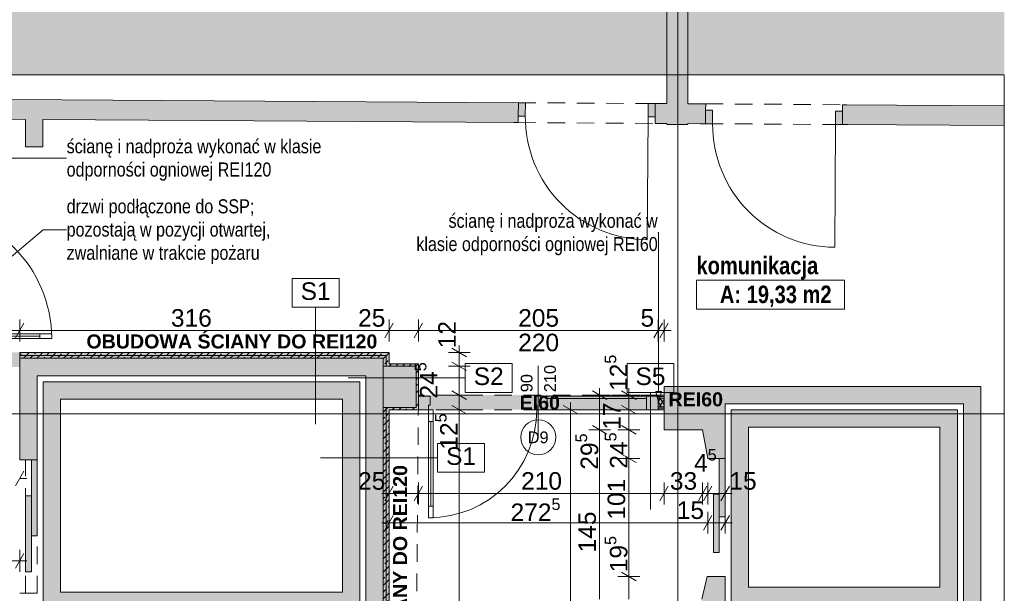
# Paper-space layout 'A-29 RZUT - PIĘTRO -1' of a CAD drawing. Header units: millimetres. Extents: x 0 to 950, y 0 to 750.
# Tile 14 of 24: x 367 to 535, y 203 to 301. Entities that reach past the tile are written whole.
import ezdxf
from ezdxf.xclip import XClip

# ---------------------------------------------------------------- set-up
doc = ezdxf.new("R2010")
doc.units = ezdxf.units.MM
doc.header["$MEASUREMENT"] = 0
doc.header["$XCLIPFRAME"] = 0
for name, pattern in [('DASHDOTX2', [1000, 500, -250, 0, -250]), ('Przer. długie kreski', [2.5, 1.5, -1]), ('PRZERYWANA_DU_A', [550, 350, -200])]:
    doc.linetypes.add(name, pattern=pattern)
for name, color, linetype, lineweight in [('0_Nr_pióra__1', 7, 'Continuous', 20), ('A_ppoż_Nr_pióra__1', 7, 'Continuous', 20), ('A_ppoż_Nr_pióra__2', 8, 'Continuous', 13), ('A_winda_Nr_pióra__1', 7, 'Continuous', 20), ('A_wymiary_Nr_pióra__1', 7, 'Continuous', 20), ('A_wymiary_Nr_pióra__2', 8, 'Continuous', 13), ('A_ściany proj_Nr_pióra__1', 7, 'Continuous', 20), ('A_ściany proj_Nr_pióra__2', 8, 'Continuous', 13), ('A_ściany_Nr_pióra__1', 7, 'Continuous', 20), ('Drzwi Archicad_Nr_pióra__1', 7, 'Continuous', 20), ('Drzwi Archicad_Nr_pióra__3', 252, 'Continuous', 13), ('Znaczniki drzwi Archicada_Nr_pióra__3', 252, 'Continuous', 13)]:
    doc.layers.add(name, color=color, linetype=linetype, lineweight=lineweight)
for name, color, linetype, lineweight, true_color in [('A_opis ścian_Nr_pióra__19', 7, 'Continuous', 5, 0x191919), ('A_opis_Nr_pióra__10', 7, 'Continuous', 13, 0x4b4b4b), ('A_opis_Nr_pióra__255', 7, 'Continuous', 15, 0x242424), ('A_opis_Nr_pióra__8', 7, 'Continuous', 13, 0x4c4c4c), ('A_osie_Nr_pióra__16', 7, 'Continuous', 5, 0x0f0f0f), ('A_ppoż proj_Nr_pióra__10', 7, 'Continuous', 13, 0x4b4b4b), ('A_ppoż proj_Nr_pióra__8', 7, 'Continuous', 13, 0x4c4c4c), ('A_ściany proj_Nr_pióra__10', 7, 'Continuous', 13, 0x4b4b4b), ('A_ściany proj_Nr_pióra__21', 7, 'Continuous', 5, 0xb0b0b0), ('A_ściany_Nr_pióra__10', 7, 'Continuous', 13, 0x4b4b4b)]:
    doc.layers.add(name, color=color, linetype=linetype, lineweight=lineweight, true_color=true_color)
for name, color, linetype in [('A_ppoż', 7, 'Continuous'), ('A_ppoż proj', 7, 'Continuous'), ('A_winda', 7, 'Continuous'), ('A_ściany', 7, 'Continuous'), ('A_ściany proj', 7, 'Continuous'), ('Drzwi Archicad', 7, 'Continuous')]:
    doc.layers.add(name, color=color, linetype=linetype)
doc.styles.add('STYL_AUTOMATYCZNY_1', font='arial.ttf')
doc.styles.add('STYL_AUTOMATYCZNY_2', font='ARIALN.TTF')
doc.styles.add('STYL_AUTOMATYCZNY_3', font='arial.ttf')
doc.styles.add('STYL_AUTOMATYCZNY_4', font='arial.ttf')
doc.styles.add('STYL_AUTOMATYCZNY_5', font='arial.ttf')
doc.styles.add('STYL_AUTOMATYCZNY_6', font='ARIALN.TTF')
pattern_1 = [(0, (-3203.2107, -656.7228), (0, 2), [0, -2])]
pattern_2 = [(45, (-3203.2107, -656.7228), (-1.1404925, 1.1404925), []), (45, (-3202.0702, -656.7228), (-1.1404925, 1.1404925), [0.80646, -0.40322])]

# ---------------------------------------------------------------- blocks, each defined once
blk = doc.blocks.new('Rysunek_1_1', base_point=(-3203.21, -656.72))
at = {"layer": 'A_ppoż', "linetype": 'Continuous', "lineweight": 0, "true_color": 0x484848}
blk.add_hatch(color=251, dxfattribs=at).paths.add_polyline_path([(365.17, 519.05), (365.17, 291.43), (535.17, 291.43), (535.17, 519.05)])
at = {"layer": 'A_ppoż proj', "linetype": 'Continuous', "lineweight": 0, "true_color": 0x121212}
h = blk.add_hatch(color=250, dxfattribs=at)
h.paths.add_polyline_path([(304.33, 243.93), (304.33, 236.83), (303.63, 236.83), (303.63, 232.43), (304.33, 232.43), (304.33, 162.43), (303.63, 162.43), (303.63, 158.03), (304.33, 158.03), (304.33, 150.93), (422.08, 150.93), (422.08, 111.26), (424.58, 111.26), (424.58, 150.93), (429.99, 150.93), (429.99, 156.13), (434.39, 156.13), (434.39, 163.53), (429.99, 163.53), (429.99, 234.13), (434.99, 234.13), (434.99, 241.97), (429.99, 241.97), (429.99, 243.93), (350.5, 243.93), (350.5, 283.89), (345, 283.91), (345, 282.91), (348, 282.89), (348, 243.93)])
h.paths.add_polyline_path([(366.83, 153.43), (306.83, 153.43), (306.83, 241.43), (366.83, 241.43), (366.83, 242.93), (428.99, 242.93), (428.99, 241.57), (434.59, 241.57), (434.59, 234.53), (428.99, 234.53), (428.99, 163.13), (433.99, 163.13), (433.99, 156.53), (428.99, 156.53), (428.99, 151.93), (366.83, 151.93)], flags=0)
blk.add_hatch(color=250, dxfattribs=at).paths.add_polyline_path([(434.99, 236.63), (434.99, 234.13), (476.99, 234.13), (476.99, 236.63)])
at = {"layer": 'A_winda', "linetype": 'Continuous', "lineweight": 0, "true_color": 0xfdfdfd}
h = blk.add_hatch(color=7, dxfattribs=at)
h.paths.add_polyline_path([(370.83, 238.93), (370.83, 199.93), (425.01, 199.93), (425.01, 238.93)])
h.paths.add_polyline_path([(422.01, 235.93), (422.01, 202.93), (373.83, 202.93), (373.83, 235.93)], flags=0)
h = blk.add_hatch(color=7, dxfattribs=at)
h.paths.add_polyline_path([(488.45, 234.13), (488.45, 200.78), (527.17, 200.78), (527.17, 234.13)])
h.paths.add_polyline_path([(524.17, 231.13), (524.17, 203.78), (491.45, 203.78), (491.45, 231.13)], flags=0)
for points in [[(486.45, 215.82), (487.45, 215.82), (487.45, 225.82), (486.45, 225.82)], [(368.83, 212.55), (369.83, 212.55), (369.83, 225.55), (368.83, 225.55)], [(367.83, 206.43), (368.83, 206.43), (368.83, 219.43), (367.83, 219.43)], [(485.45, 209.71), (486.45, 209.71), (486.45, 219.71), (485.45, 219.71)]]:
    blk.add_hatch(color=7, dxfattribs=at).paths.add_polyline_path(points)
at = {"layer": 'A_ściany', "linetype": 'Continuous', "lineweight": 0, "true_color": 0x000000}
for points in [[(481.08, 282.93), (481.08, 302.41), (477.48, 302.41), (477.48, 282.93)], [(345, 283.91), (452.07, 283.24), (452.09, 286.64), (348, 287.29)], [(475.49, 286.5), (475.46, 283.1), (477.48, 283.09), (477.48, 286.49)], [(481.08, 283.06), (484.1, 283.05), (484.12, 286.45), (481.08, 286.46)], [(507.52, 286.3), (507.5, 282.9), (535.17, 282.73), (535.17, 286.13)], [(370.8, 279.09), (370.8, 283.75), (367.8, 283.76), (367.8, 279.09)], [(369.83, 239.93), (366.83, 242.93), (366.83, 225.55), (369.83, 225.55)], [(369.83, 239.93), (425.99, 239.93), (428.99, 242.93), (366.83, 242.93)], [(428.99, 151.93), (428.99, 242.93), (425.99, 239.93), (425.99, 154.93)], [(434.59, 234.53), (434.59, 241.57), (428.99, 241.57), (428.99, 234.53)], [(476.99, 230.7), (483.59, 230.7), (484.47, 225.82), (487.45, 225.82), (487.45, 238.13), (476.99, 238.13)], [(531.17, 238.13), (487.45, 238.13), (487.45, 235.13), (531.17, 235.13)], [(531.17, 158.36), (531.17, 235.13), (528.17, 235.13), (528.17, 161.36)], [(483.48, 194.92), (484.29, 190.59), (487.45, 190.59), (487.45, 205.62), (484.37, 205.62), (483.48, 201.72)]]:
    blk.add_hatch(color=18, dxfattribs=at).paths.add_polyline_path(points)
at = {"layer": 'A_ściany proj', "linetype": 'Continuous', "lineweight": 0, "true_color": 0x4b4b4b}
h = blk.add_hatch(dxfattribs=at)
h.set_pattern_fill('FP_65_0001', color=251, style=0, pattern_type=2)
h.set_pattern_definition(pattern_2)
h.paths.add_polyline_path([(429.99, 243.93), (366.83, 243.93), (366.83, 243.43), (429.49, 243.43)])
h = blk.add_hatch(dxfattribs=at)
h.set_pattern_fill('FP_65_0001', color=251, style=0, pattern_type=2)
h.set_pattern_definition(pattern_2)
h.paths.add_polyline_path([(366.83, 242.93), (428.99, 242.93), (429.49, 243.43), (366.83, 243.43)])
h = blk.add_hatch(dxfattribs=at)
h.set_pattern_fill('FP_65_0001', color=251, style=0, pattern_type=2)
h.set_pattern_definition(pattern_2)
h.paths.add_polyline_path([(428.99, 242.93), (428.99, 241.57), (429.49, 241.57), (429.49, 243.43)])
h = blk.add_hatch(dxfattribs=at)
h.set_pattern_fill('FP_65_0001', color=251, style=0, pattern_type=2)
h.set_pattern_definition(pattern_2)
h.paths.add_polyline_path([(429.99, 241.57), (429.99, 243.93), (429.49, 243.43), (429.49, 241.57)])
h = blk.add_hatch(dxfattribs=at)
h.set_pattern_fill('FP_65_0001', color=251, style=0, pattern_type=2)
h.set_pattern_definition(pattern_2)
h.paths.add_polyline_path([(434.99, 241.97), (429.99, 241.97), (429.99, 241.57), (434.59, 241.57)])
h = blk.add_hatch(dxfattribs=at)
h.set_pattern_fill('FP_65_0001', color=251, style=0, pattern_type=2)
h.set_pattern_definition(pattern_2)
h.paths.add_polyline_path([(434.59, 241.57), (434.59, 234.53), (434.99, 234.13), (434.99, 241.97)])
at = {"layer": 'A_ściany proj', "linetype": 'Continuous', "lineweight": 13}
h = blk.add_hatch(dxfattribs=at)
h.set_pattern_fill('gypsum_0001', color=8, style=0, pattern_type=2)
h.set_pattern_definition(pattern_1)
h.paths.add_polyline_path([(475.99, 236.63), (475.99, 236.38), (476.99, 236.38), (476.99, 236.63)])
h = blk.add_hatch(dxfattribs=at)
h.set_pattern_fill('gypsum_0001', color=8, style=0, pattern_type=2)
h.set_pattern_definition(pattern_1)
h.paths.add_polyline_path([(476.99, 236.38), (475.99, 236.38), (475.99, 236.13), (476.99, 236.13)])
h = blk.add_hatch(dxfattribs=at)
h.set_pattern_fill('batt_insulation_0001', color=8, style=0, pattern_type=2)
h.set_pattern_definition([(60, (-3203.2107, -656.72283), (-0.51961524, 0.3), []), (120, (-3203.2107, -656.72283), (0.51961524, 0.3), [])])
h.paths.add_polyline_path([(476.99, 236.13), (475.99, 236.13), (475.99, 234.63), (476.99, 234.63)])
at = {"layer": 'A_ściany proj', "linetype": 'Continuous', "lineweight": 0, "true_color": 0x4b4b4b}
h = blk.add_hatch(dxfattribs=at)
h.set_pattern_fill('FP_65_0001', color=251, style=0, pattern_type=2)
h.set_pattern_definition(pattern_2)
h.paths.add_polyline_path([(428.99, 234.53), (429.49, 234.33), (429.49, 234.53)])
h = blk.add_hatch(dxfattribs=at)
h.set_pattern_fill('FP_65_0001', color=251, style=0, pattern_type=2)
h.set_pattern_definition(pattern_2)
h.paths.add_polyline_path([(428.99, 234.53), (428.99, 163.13), (429.49, 163.13), (429.49, 234.33)])
h = blk.add_hatch(dxfattribs=at)
h.set_pattern_fill('FP_65_0001', color=251, style=0, pattern_type=2)
h.set_pattern_definition(pattern_2)
h.paths.add_polyline_path([(429.49, 234.53), (429.49, 234.33), (429.99, 234.13), (429.99, 234.53)])
h = blk.add_hatch(dxfattribs=at)
h.set_pattern_fill('FP_65_0001', color=251, style=0, pattern_type=2)
h.set_pattern_definition(pattern_2)
h.paths.add_polyline_path([(429.99, 234.13), (429.49, 234.33), (429.49, 234.13)])
h = blk.add_hatch(dxfattribs=at)
h.set_pattern_fill('FP_65_0001', color=251, style=0, pattern_type=2)
h.set_pattern_definition(pattern_2)
h.paths.add_polyline_path([(429.49, 234.13), (429.49, 163.13), (429.99, 163.13), (429.99, 234.13)])
h = blk.add_hatch(dxfattribs=at)
h.set_pattern_fill('FP_65_0001', color=251, style=0, pattern_type=2)
h.set_pattern_definition(pattern_2)
h.paths.add_polyline_path([(429.99, 234.13), (434.99, 234.13), (434.59, 234.53), (429.99, 234.53)])
at = {"layer": 'A_ściany proj', "linetype": 'Continuous', "lineweight": 13}
h = blk.add_hatch(dxfattribs=at)
h.set_pattern_fill('gypsum_0001', color=8, style=0, pattern_type=2)
h.set_pattern_definition(pattern_1)
h.paths.add_polyline_path([(476.99, 234.63), (475.99, 234.63), (475.99, 234.38), (476.99, 234.38)])
h = blk.add_hatch(dxfattribs=at)
h.set_pattern_fill('gypsum_0001', color=8, style=0, pattern_type=2)
h.set_pattern_definition(pattern_1)
h.paths.add_polyline_path([(475.99, 234.13), (476.99, 234.13), (476.99, 234.38), (475.99, 234.38)])
at = {"layer": 'Drzwi Archicad', "linetype": 'Continuous', "lineweight": 0, "true_color": 0xfdfdfd}
for points in [[(452.09, 286.64), (452.07, 284.34), (453.27, 284.34), (453.29, 286.64)], [(475.47, 284.2), (475.49, 286.5), (474.29, 286.51), (474.27, 284.21)], [(484.11, 285.35), (484.1, 283.05), (485.3, 283.04), (485.31, 285.34)], [(507.5, 282.9), (507.51, 285.2), (506.31, 285.21), (506.3, 282.91)]]:
    blk.add_hatch(color=7, dxfattribs=at).paths.add_polyline_path(points)
at = {"layer": 'A_opis ścian_Nr_pióra__19', "color": 250, "linetype": 'Continuous', "lineweight": 5, "ltscale": 2, "true_color": 0x191919}
for p, q in [((421.43, 256.6), (413.43, 256.6)), ((413.43, 256.6), (413.43, 251.65)), ((421.43, 251.65), (421.43, 256.6)), ((413.43, 251.65), (421.43, 251.65)), ((417.43, 251.65), (417.43, 231.65)), ((451.02, 242.04), (443.02, 242.04)), ((443.02, 242.04), (443.02, 237.09)), ((451.02, 237.09), (451.02, 242.04)), ((478.68, 242.04), (470.68, 242.04)), ((470.68, 242.04), (470.68, 237.09)), ((478.68, 237.09), (478.68, 242.04)), ((443.02, 239.57), (423.02, 239.57)), ((443.02, 237.09), (451.02, 237.09)), ((470.68, 237.09), (478.68, 237.09)), ((474.68, 237.09), (474.68, 217.09)), ((446.29, 228.39), (438.29, 228.39)), ((438.29, 228.39), (438.29, 223.44)), ((446.29, 223.44), (446.29, 228.39)), ((438.29, 225.92), (418.29, 225.92)), ((438.29, 223.44), (446.29, 223.44))]:
    blk.add_line(p, q, dxfattribs=at)
at = {"layer": 'A_opis_Nr_pióra__255', "color": 250, "linetype": 'Continuous', "lineweight": 15, "ltscale": 2, "true_color": 0x242424}
for p, q in [((352.4, 277.17), (374.69, 277.17)), ((374.69, 277.17), (374.86, 277.17)), ((350.7, 247.98), (370.83, 264.89)), ((370.83, 264.89), (374.86, 264.89)), ((476.07, 264.44), (475.91, 264.44)), ((476.07, 237.24), (476.07, 264.44)), ((475.57, 237.24), (476.57, 237.24)), ((476.07, 235.38), (475.57, 237.24)), ((476.07, 235.38), (476.57, 237.24))]:
    blk.add_line(p, q, dxfattribs=at)
at = {"layer": 'A_osie_Nr_pióra__16', "color": 250, "linetype": 'DASHDOTX2', "lineweight": 5, "ltscale": 2, "true_color": 0x0f0f0f}
for p, q in [((479.38, 400.34), (479.38, 101.43)), ((535.17, 233.43), (86.77, 233.43))]:
    blk.add_line(p, q, dxfattribs=at)
at = {"layer": 'A_ppoż proj_Nr_pióra__10', "color": 251, "linetype": 'Przer. długie kreski', "lineweight": 13, "ltscale": 2, "true_color": 0x4b4b4b}
blk.add_line((434.39, 163.13), (434.99, 234.53), dxfattribs=at)
at = {"layer": 'A_ppoż_Nr_pióra__1', "color": 7, "linetype": 'Continuous', "lineweight": 20, "ltscale": 2}
for p, q in [((482.54, 256.3), (482.54, 251.36)), ((482.54, 256.3), (507.84, 256.3)), ((507.84, 256.3), (507.84, 251.36)), ((482.54, 251.36), (507.84, 251.36))]:
    blk.add_line(p, q, dxfattribs=at)
at = {"layer": 'A_ppoż_Nr_pióra__2', "color": 8, "linetype": 'PRZERYWANA_DU_A', "lineweight": 13, "ltscale": 2, "flags": 128}
for points in [[(535.17, 291.43), (365.17, 291.43), (365.17, 519.05)], [(535.17, 101.43), (535.17, 291.43)]]:
    blk.add_lwpolyline(points, dxfattribs=at)
at = {"layer": 'A_winda_Nr_pióra__1', "color": 7, "linetype": 'Przer. długie kreski', "lineweight": 20, "ltscale": 2}
for p, q in [((367.83, 202.75), (367.83, 225.55)), ((369.83, 202.75), (369.83, 224.75))]:
    blk.add_line(p, q, dxfattribs=at)
at = {"layer": 'A_winda_Nr_pióra__1', "color": 7, "linetype": 'PRZERYWANA_DU_A', "lineweight": 20, "ltscale": 2, "flags": 128}
for points in [[(370.83, 238.93), (425.01, 238.93), (425.01, 199.93), (370.83, 199.93)], [(422.01, 235.93), (422.01, 202.93), (373.83, 202.93), (373.83, 235.93)], [(488.45, 234.13), (527.17, 234.13), (527.17, 200.78), (488.45, 200.78)], [(524.17, 231.13), (524.17, 203.78), (491.45, 203.78), (491.45, 231.13)]]:
    blk.add_lwpolyline(points, close=True, dxfattribs=at)
at = {"layer": 'A_winda_Nr_pióra__1', "color": 7, "linetype": 'Continuous', "lineweight": 20, "ltscale": 2, "flags": 128}
for points in [[(486.45, 215.82), (486.45, 225.82), (487.45, 225.82), (487.45, 215.82)], [(368.83, 212.55), (368.83, 225.55), (369.83, 225.55), (369.83, 212.55)], [(367.83, 206.43), (367.83, 219.43), (368.83, 219.43), (368.83, 206.43)], [(485.45, 209.71), (485.45, 219.71), (486.45, 219.71), (486.45, 209.71)]]:
    blk.add_lwpolyline(points, close=True, dxfattribs=at)
at = {"layer": 'A_wymiary_Nr_pióra__1', "color": 7, "linetype": 'Continuous', "lineweight": 20, "ltscale": 2}
for p, q in [((367.55, 248.95), (366.11, 246.45)), ((366.11, 246.45), (367.56, 248.95)), ((430.71, 248.95), (429.27, 246.45)), ((435.71, 248.95), (434.27, 246.45)), ((475.27, 246.45), (476.71, 248.95)), ((477.71, 248.95), (476.27, 246.45)), ((443.24, 243.21), (440.74, 244.65)), ((440.74, 242.3), (443.24, 240.85)), ((440.74, 237.35), (443.24, 235.91)), ((467.24, 235.91), (464.74, 237.35)), ((472.24, 235.91), (469.74, 237.35)), ((440.74, 234.85), (443.24, 233.41)), ((462.24, 233.41), (459.74, 234.85)), ((469.74, 234.85), (472.24, 233.41)), ((464.74, 231.42), (467.24, 229.98)), ((469.74, 231.42), (472.24, 229.98)), ((469.74, 226.55), (472.24, 225.1)), ((366.11, 221.13), (367.55, 223.63)), ((430.71, 221.07), (429.27, 218.57)), ((435.71, 221.07), (434.27, 218.57)), ((477.71, 221.07), (476.27, 218.57)), ((484.31, 221.07), (482.86, 218.57)), ((485.19, 221.07), (483.75, 218.57)), ((486.73, 218.57), (488.17, 221.07)), ((430.71, 216.07), (429.27, 213.57)), ((485.19, 216.07), (483.75, 213.57)), ((486.73, 213.57), (488.17, 216.07)), ((366.11, 207.04), (367.56, 209.54)), ((469.74, 206.35), (472.24, 204.9))]:
    blk.add_line(p, q, dxfattribs=at)
at = {"layer": 'A_wymiary_Nr_pióra__2', "color": 8, "linetype": 'Continuous', "lineweight": 13, "ltscale": 2}
for p, q in [((366.83, 245.82), (366.83, 249.57)), ((429.99, 245.82), (429.99, 249.57)), ((434.99, 245.82), (434.99, 249.57)), ((475.99, 245.82), (475.99, 249.57)), ((476.99, 245.82), (476.99, 249.57)), ((350.5, 247.7), (366.83, 247.7)), ((366.83, 247.7), (429.99, 247.7)), ((366.83, 247.7), (368.06, 247.7)), ((429.99, 247.7), (434.99, 247.7)), ((434.99, 247.7), (475.99, 247.7)), ((475.99, 247.7), (476.99, 247.7)), ((476.99, 247.7), (478.21, 247.7)), ((441.99, 243.93), (441.99, 245.15)), ((443.87, 243.93), (440.12, 243.93)), ((441.99, 241.57), (441.99, 243.93)), ((443.87, 241.57), (440.12, 241.57)), ((441.99, 236.63), (441.99, 241.57)), ((465.99, 236.63), (465.99, 237.85)), ((470.99, 236.63), (470.99, 237.85)), ((443.87, 236.63), (440.12, 236.63)), ((441.99, 234.13), (441.99, 236.63)), ((467.87, 236.63), (464.12, 236.63)), ((465.99, 230.7), (465.99, 236.63)), ((472.87, 236.63), (469.12, 236.63)), ((470.99, 234.13), (470.99, 236.63)), ((443.87, 234.13), (440.12, 234.13)), ((441.99, 163.53), (441.99, 234.13)), ((462.87, 234.13), (459.12, 234.13)), ((460.99, 234.13), (460.99, 235.35)), ((460.99, 163.53), (460.99, 234.13)), ((472.87, 234.13), (469.12, 234.13)), ((470.99, 230.7), (470.99, 234.13)), ((467.87, 230.7), (464.12, 230.7)), ((465.99, 201.72), (465.99, 230.7)), ((472.87, 230.7), (469.12, 230.7)), ((470.99, 225.82), (470.99, 230.7)), ((472.87, 225.82), (469.12, 225.82)), ((470.99, 205.62), (470.99, 225.82)), ((366.83, 222.38), (368.06, 222.38)), ((429.99, 217.95), (429.99, 221.7)), ((434.99, 217.95), (434.99, 221.7)), ((476.99, 217.95), (476.99, 221.7)), ((483.59, 217.95), (483.59, 221.7)), ((484.47, 217.95), (484.47, 221.7)), ((487.45, 217.95), (487.45, 221.7)), ((428.77, 219.82), (429.99, 219.82)), ((429.99, 219.82), (434.99, 219.82)), ((434.99, 219.82), (476.99, 219.82)), ((476.99, 219.82), (483.59, 219.82)), ((483.59, 219.82), (484.47, 219.82)), ((484.47, 219.82), (487.45, 219.82)), ((487.45, 219.82), (488.67, 219.82)), ((429.99, 212.95), (429.99, 216.7)), ((484.47, 212.95), (484.47, 216.7)), ((487.45, 212.95), (487.45, 216.7)), ((428.77, 214.82), (429.99, 214.82)), ((429.99, 214.82), (484.47, 214.82)), ((484.47, 214.82), (487.45, 214.82)), ((487.45, 214.82), (488.67, 214.82)), ((366.83, 206.42), (366.83, 210.17)), ((306.83, 208.29), (366.83, 208.29)), ((366.83, 208.29), (368.06, 208.29)), ((472.87, 205.62), (469.12, 205.62)), ((470.99, 201.72), (470.99, 205.62))]:
    blk.add_line(p, q, dxfattribs=at)
at = {"layer": 'A_ściany proj_Nr_pióra__1', "color": 7, "linetype": 'Continuous', "lineweight": 20, "ltscale": 2, "flags": 128}
for points in [[(429.99, 243.93), (366.83, 243.93)], [(366.83, 242.93), (428.99, 242.93)], [(428.99, 242.93), (428.99, 241.57)], [(429.99, 241.97), (429.99, 243.93)], [(434.99, 241.97), (429.99, 241.97)], [(429.99, 241.57), (434.59, 241.57)], [(434.59, 241.57), (434.59, 234.53)], [(434.99, 234.13), (434.99, 241.97)], [(476.99, 236.63), (475.99, 236.63)], [(428.99, 234.53), (428.99, 163.13)], [(434.59, 234.53), (429.99, 234.53)], [(429.99, 234.13), (434.99, 234.13)], [(429.99, 163.53), (429.99, 234.13)], [(475.99, 234.13), (476.99, 234.13)]]:
    blk.add_lwpolyline(points, dxfattribs=at)
at = {"layer": 'A_ściany proj_Nr_pióra__10', "color": 251, "linetype": 'Continuous', "lineweight": 13, "ltscale": 2, "true_color": 0x4b4b4b}
for p, q in [((429.49, 243.43), (366.83, 243.43)), ((366.83, 243.43), (429.49, 243.43)), ((429.49, 241.57), (429.49, 243.43)), ((429.49, 243.43), (429.49, 241.57)), ((429.49, 234.53), (429.49, 234.33)), ((429.49, 163.13), (429.49, 234.33)), ((429.49, 234.33), (429.49, 163.13))]:
    blk.add_line(p, q, dxfattribs=at)
at = {"layer": 'A_ściany proj_Nr_pióra__2', "color": 8, "linetype": 'Continuous', "lineweight": 13, "ltscale": 2, "flags": 128}
for points in [[(366.83, 243.93), (366.83, 243.43)], [(366.83, 243.43), (366.83, 242.93)], [(429.49, 241.57), (428.99, 241.57)], [(429.99, 241.57), (429.49, 241.57)], [(428.99, 234.53), (429.49, 234.53)], [(429.49, 234.53), (429.99, 234.53)]]:
    blk.add_lwpolyline(points, dxfattribs=at)
at = {"layer": 'A_ściany proj_Nr_pióra__21', "color": 253, "linetype": 'Continuous', "lineweight": 5, "ltscale": 2, "true_color": 0xb0b0b0}
for p, q in [((434.99, 236.43), (434.99, 236.63)), ((434.99, 236.38), (434.99, 236.43)), ((434.99, 236.13), (434.99, 236.38)), ((434.99, 234.63), (434.99, 236.13)), ((475.99, 236.43), (475.99, 236.63)), ((475.99, 236.38), (475.99, 236.43)), ((476.99, 236.38), (475.99, 236.38)), ((475.99, 236.13), (475.99, 236.38)), ((476.99, 236.13), (475.99, 236.13)), ((475.99, 234.63), (475.99, 236.13)), ((434.99, 234.38), (434.99, 234.63)), ((434.99, 234.13), (434.99, 234.38)), ((475.99, 234.63), (476.99, 234.63)), ((475.99, 234.38), (475.99, 234.63)), ((475.99, 234.38), (476.99, 234.38)), ((475.99, 234.13), (475.99, 234.38))]:
    blk.add_line(p, q, dxfattribs=at)
at = {"layer": 'A_ściany proj_Nr_pióra__21', "color": 253, "linetype": 'Continuous', "lineweight": 5, "ltscale": 2, "true_color": 0xb0b0b0, "flags": 128}
for points in [[(476.99, 236.38), (476.99, 236.63)], [(476.99, 236.13), (476.99, 236.38)], [(476.99, 234.63), (476.99, 236.13)], [(476.99, 234.38), (476.99, 234.63)], [(476.99, 234.13), (476.99, 234.38)]]:
    blk.add_lwpolyline(points, dxfattribs=at)
at = {"layer": 'A_ściany_Nr_pióra__1', "color": 7, "linetype": 'Continuous', "lineweight": 20, "ltscale": 2}
for p, q in [((452.09, 286.64), (451.15, 286.65)), ((452.09, 286.64), (452.07, 284.34)), ((475.49, 286.5), (475.47, 284.2)), ((475.49, 286.5), (476.43, 286.49)), ((484.12, 286.45), (483.38, 286.45)), ((484.11, 285.35), (484.12, 286.45)), ((507.51, 285.2), (507.52, 286.3)), ((507.52, 286.3), (508.26, 286.3)), ((484.1, 283.05), (484.11, 285.35)), ((507.5, 282.9), (507.51, 285.2)), ((452.07, 283.24), (451.33, 283.25)), ((452.07, 284.34), (452.07, 283.24)), ((475.47, 284.2), (475.46, 283.1)), ((475.46, 283.1), (476.2, 283.09)), ((484.1, 283.05), (483.16, 283.05)), ((507.5, 282.9), (508.44, 282.9)), ((487.45, 225.82), (484.47, 225.82)), ((366.83, 225.55), (369.83, 225.55)), ((484.37, 205.62), (487.45, 205.62)), ((366.83, 202.75), (369.83, 202.75))]:
    blk.add_line(p, q, dxfattribs=at)
at = {"layer": 'A_ściany_Nr_pióra__1', "color": 7, "linetype": 'Continuous', "lineweight": 20, "ltscale": 2, "flags": 128}
for points in [[(477.48, 302.41), (477.48, 286.49)], [(481.08, 286.46), (481.08, 302.41)], [(452.09, 286.64), (348, 287.29)], [(477.48, 286.49), (475.49, 286.5)], [(484.12, 286.45), (481.08, 286.46)], [(535.17, 286.13), (507.52, 286.3)], [(345, 283.91), (367.8, 283.76)], [(367.8, 283.76), (367.8, 279.09)], [(370.8, 283.75), (452.07, 283.24)], [(370.8, 279.09), (370.8, 283.75)], [(475.46, 283.1), (477.48, 283.09)], [(477.48, 283.09), (477.48, 282.93)], [(477.48, 282.93), (481.08, 282.93)], [(481.08, 283.06), (484.1, 283.05)], [(481.08, 282.93), (481.08, 283.06)], [(507.5, 282.9), (535.17, 282.73)], [(367.8, 279.09), (370.8, 279.09)], [(366.83, 242.93), (366.83, 225.55)], [(428.99, 242.93), (366.83, 242.93)], [(428.99, 151.93), (428.99, 242.93)], [(434.59, 241.57), (428.99, 241.57)], [(428.99, 241.57), (428.99, 234.53)], [(434.59, 234.53), (434.59, 241.57)], [(369.83, 225.55), (369.83, 239.93)], [(369.83, 239.93), (425.99, 239.93)], [(425.99, 239.93), (425.99, 198.93)], [(487.45, 238.13), (476.99, 238.13)], [(476.99, 238.13), (476.99, 230.7)], [(531.17, 238.13), (487.45, 238.13)], [(531.17, 235.13), (531.17, 238.13)], [(428.99, 234.53), (434.59, 234.53)], [(487.45, 235.13), (528.17, 235.13)], [(487.45, 225.82), (487.45, 235.13)], [(528.17, 235.13), (528.17, 199.78)], [(531.17, 158.36), (531.17, 235.13)], [(476.99, 230.7), (483.59, 230.7)], [(483.59, 230.7), (484.47, 225.82)], [(484.37, 205.62), (483.48, 201.72)], [(487.45, 199.78), (487.45, 205.62)]]:
    blk.add_lwpolyline(points, dxfattribs=at)
at = {"layer": 'A_ściany_Nr_pióra__10', "color": 251, "linetype": 'Przer. długie kreski', "lineweight": 13, "ltscale": 2, "true_color": 0x4b4b4b}
for p, q in [((452.09, 286.64), (475.49, 286.5)), ((484.12, 286.45), (507.52, 286.3)), ((452.07, 283.24), (475.46, 283.1)), ((484.1, 283.05), (507.5, 282.9))]:
    blk.add_line(p, q, dxfattribs=at)
at = {"layer": 'Drzwi Archicad_Nr_pióra__1', "color": 7, "linetype": 'Continuous', "lineweight": 20, "ltscale": 2}
for p, q in [((452.09, 286.64), (451.15, 286.65)), ((452.09, 286.64), (451.15, 286.65)), ((452.07, 284.34), (452.09, 286.64)), ((452.09, 286.64), (452.07, 284.34)), ((452.09, 286.64), (452.07, 284.34)), ((452.09, 286.64), (453.29, 286.64)), ((453.29, 286.64), (453.27, 284.34)), ((474.27, 284.21), (474.29, 286.51)), ((474.29, 286.51), (475.49, 286.5)), ((475.49, 286.5), (475.47, 284.2)), ((475.49, 286.5), (475.47, 284.2)), ((475.49, 286.5), (475.47, 284.2)), ((475.49, 286.5), (476.43, 286.49)), ((475.49, 286.5), (476.43, 286.49)), ((484.12, 286.45), (483.38, 286.45)), ((484.12, 286.45), (483.38, 286.45)), ((484.11, 285.35), (484.12, 286.45)), ((484.11, 285.35), (484.12, 286.45)), ((507.51, 285.2), (507.52, 286.3)), ((507.51, 285.2), (507.52, 286.3)), ((507.52, 286.3), (508.26, 286.3)), ((507.52, 286.3), (508.26, 286.3)), ((484.1, 283.05), (484.11, 285.35)), ((484.1, 283.05), (484.11, 285.35)), ((484.1, 283.05), (484.11, 285.35)), ((484.11, 285.35), (485.31, 285.34)), ((485.31, 285.34), (485.3, 283.04)), ((506.3, 282.91), (506.31, 285.21)), ((506.31, 285.21), (507.51, 285.2)), ((507.51, 285.2), (507.5, 282.9)), ((507.5, 282.9), (507.51, 285.2)), ((507.5, 282.9), (507.51, 285.2)), ((452.07, 283.24), (451.33, 283.25)), ((452.07, 283.24), (451.33, 283.25)), ((453.27, 284.34), (452.07, 284.34)), ((452.07, 284.34), (452.07, 283.24)), ((452.07, 284.34), (452.07, 283.24)), ((474.27, 284.21), (474.14, 263.21)), ((475.47, 284.2), (474.27, 284.21)), ((475.47, 284.2), (475.46, 283.1)), ((475.47, 284.2), (475.46, 283.1)), ((475.46, 283.1), (476.2, 283.09)), ((475.46, 283.1), (476.2, 283.09)), ((484.1, 283.05), (483.16, 283.05)), ((484.1, 283.05), (483.16, 283.05)), ((485.3, 283.04), (484.1, 283.05)), ((506.3, 282.91), (506.17, 261.91)), ((507.5, 282.9), (506.3, 282.91)), ((507.5, 282.9), (508.44, 282.9)), ((507.5, 282.9), (508.44, 282.9)), ((487.45, 225.82), (484.47, 225.82)), ((366.83, 225.55), (369.83, 225.55)), ((484.37, 205.62), (487.45, 205.62)), ((366.83, 202.75), (369.83, 202.75))]:
    blk.add_line(p, q, dxfattribs=at)
for centre in [(474.27, 284.21), (506.3, 282.91)]:
    blk.add_arc(centre, 21, 179.646, 269.646, dxfattribs=at)
at = {"layer": 'Drzwi Archicad_Nr_pióra__3', "color": 252, "linetype": 'Continuous', "lineweight": 13, "ltscale": 2}
for p, q in [((370.3, 246.71), (352.3, 246.71)), ((370.3, 246.31), (370.3, 247.11)), ((370.3, 247.11), (372.3, 247.11)), ((372.3, 246.31), (370.3, 246.31)), ((372.3, 247.11), (372.3, 246.31)), ((434.99, 236.43), (434.99, 236.63)), ((434.99, 236.43), (434.99, 234.13)), ((436.99, 236.43), (434.99, 236.43)), ((434.99, 236.38), (434.99, 236.43)), ((434.99, 236.38), (434.99, 236.43)), ((434.99, 236.13), (434.99, 236.38)), ((434.99, 236.13), (434.99, 236.38)), ((434.99, 234.63), (434.99, 236.13)), ((434.99, 234.63), (434.99, 236.13)), ((436.99, 234.93), (436.99, 236.43)), ((454.99, 236.43), (454.99, 234.93)), ((456.99, 236.43), (454.99, 236.43)), ((456.99, 234.13), (456.99, 236.43)), ((456.99, 236.43), (473.99, 236.43)), ((456.99, 234.13), (456.99, 236.43)), ((473.99, 236.07), (456.99, 236.07)), ((475.99, 236.43), (473.99, 236.43)), ((473.99, 236.43), (473.99, 234.13)), ((473.99, 236.43), (473.99, 234.13)), ((475.99, 236.43), (475.99, 236.63)), ((475.99, 234.13), (475.99, 236.43)), ((475.99, 236.38), (475.99, 236.43)), ((475.99, 236.38), (475.99, 236.43)), ((475.99, 236.13), (475.99, 236.38)), ((475.99, 236.13), (475.99, 236.38)), ((475.99, 234.63), (475.99, 236.13)), ((475.99, 234.63), (475.99, 236.13)), ((434.99, 234.38), (434.99, 234.63)), ((434.99, 234.38), (434.99, 234.63)), ((434.99, 234.13), (434.99, 234.38)), ((434.99, 234.13), (434.99, 234.38)), ((434.99, 234.13), (436.75, 234.13)), ((436.75, 234.13), (436.75, 234.93)), ((436.75, 234.93), (436.99, 234.93)), ((436.75, 232.13), (436.75, 234.13)), ((436.75, 234.13), (437.55, 234.13)), ((437.55, 234.13), (437.55, 232.13)), ((454.99, 234.93), (455.23, 234.93)), ((455.23, 234.93), (455.23, 234.13)), ((455.23, 234.13), (456.99, 234.13)), ((473.99, 234.13), (456.99, 234.13)), ((456.99, 234.13), (473.99, 234.13)), ((473.99, 234.13), (475.99, 234.13)), ((475.99, 234.38), (475.99, 234.63)), ((475.99, 234.38), (475.99, 234.63)), ((475.99, 234.13), (475.99, 234.38)), ((475.99, 234.13), (475.99, 234.38)), ((437.55, 232.13), (436.75, 232.13)), ((437.15, 217.65), (437.15, 232.13)), ((436.75, 215.65), (436.75, 217.65)), ((436.75, 217.65), (437.55, 217.65)), ((437.55, 217.65), (437.55, 215.65)), ((437.55, 215.65), (436.75, 215.65))]:
    blk.add_line(p, q, dxfattribs=at)
at = {"layer": 'Drzwi Archicad_Nr_pióra__3', "color": 252, "linetype": 'Przer. długie kreski', "lineweight": 13, "ltscale": 2}
for p, q in [((475.99, 236.63), (434.99, 236.63)), ((475.99, 234.13), (434.99, 234.13))]:
    blk.add_line(p, q, dxfattribs=at)
at = {"layer": 'Drzwi Archicad_Nr_pióra__3', "color": 252, "linetype": 'Continuous', "lineweight": 13, "ltscale": 2, "flags": 128}
for points in [[(370.3, 246.71), (352.3, 246.71), (352.3, 247.11), (370.3, 247.11)], [(370.3, 246.31), (352.3, 246.31), (352.3, 246.71), (370.3, 246.71)], [(436.75, 217.65), (436.75, 232.13), (437.15, 232.13), (437.15, 217.65)], [(437.15, 217.65), (437.15, 232.13), (437.55, 232.13), (437.55, 217.65)]]:
    blk.add_lwpolyline(points, close=True, dxfattribs=at)
at = {"layer": 'Drzwi Archicad_Nr_pióra__3', "color": 252, "linetype": 'Continuous', "lineweight": 13, "ltscale": 2}
for centre, radius, start, end in [((350.3, 246.31), 22, 0, 90), ((436.75, 234.13), 18.48, 270, 0)]:
    blk.add_arc(centre, radius, start, end, dxfattribs=at)
at = {"layer": 'Znaczniki drzwi Archicada_Nr_pióra__3', "color": 252, "linetype": 'Continuous', "lineweight": 13, "ltscale": 2}
blk.add_line((455.49, 229.42), (455.49, 241.63), dxfattribs=at)
at = {"layer": 'Znaczniki drzwi Archicada_Nr_pióra__3', "color": 252, "linetype": 'Continuous', "lineweight": 13, "ltscale": 2, "flags": 128}
blk.add_lwpolyline([(452.49, 229.42, 1), (458.49, 229.42, 1)], format="xyb", close=True, dxfattribs=at)
at = {"layer": '0_Nr_pióra__1', "color": 7, "linetype": 'Continuous', "lineweight": 20, "char_height": 3, "attachment_point": 1, "style": 'STYL_AUTOMATYCZNY_6'}
for s, insert in [('\\A1;{\\pql;\\fArial Narrow|b1|i0|c238|p0;\\W1.000000;komunikacja}', (482.54, 260.3)), ('\\A1;{\\pql;\\fArial Narrow|b1|i0|c238|p0;\\W1.000000;A: 19,33 m2}', (486.54, 255.37))]:
    blk.add_mtext(s, dxfattribs=dict(at, insert=insert))
at = {"layer": 'A_opis ścian_Nr_pióra__19', "color": 250, "linetype": 'Continuous', "lineweight": 5, "true_color": 0x191919, "char_height": 3, "attachment_point": 2, "style": 'STYL_AUTOMATYCZNY_1'}
for s, insert in [('\\A1;{\\pqc;\\fArial|b0|i0|c238|p0;\\W1.000000;S1}', (417.43, 255.92)), ('\\A1;{\\pqc;\\fArial|b0|i0|c238|p0;\\W1.000000;S2}', (447.02, 241.36)), ('\\A1;{\\pqc;\\fArial|b0|i0|c238|p0;\\W1.000000;S5}', (474.68, 241.36)), ('\\A1;{\\pqc;\\fArial|b0|i0|c238|p0;\\W1.000000;S1}', (442.29, 227.71))]:
    blk.add_mtext(s, dxfattribs=dict(at, insert=insert))
at = {"layer": 'A_opis_Nr_pióra__10', "color": 251, "linetype": 'Continuous', "lineweight": 13, "true_color": 0x4b4b4b, "char_height": 2.4, "line_spacing_factor": 0.992932, "style": 'STYL_AUTOMATYCZNY_2'}
for s, insert, width, attachment_point in [('\\A1;{\\pql;\\fArial Narrow|b0|i0|c238|p0;\\W1.000000;ścianę i nadproża wykonać w klasie odporności ogniowej REI120}', (374.86, 276.84), 48.4525, 4), ('\\A1;{\\pqr;\\fArial Narrow|b0|i0|c238|p0;\\W1.000000;ścianę i nadproża wykonać w klasie odporności ogniowej REI60}', (475.91, 264.1), 42.1916, 6)]:
    blk.add_mtext(s, dxfattribs=dict(at, insert=insert, width=width, attachment_point=attachment_point))
at = {"layer": 'A_opis_Nr_pióra__8', "color": 251, "linetype": 'Continuous', "lineweight": 13, "true_color": 0x4c4c4c, "insert": (374.86, 264.59), "char_height": 2.4, "width": 36.2405, "attachment_point": 4, "line_spacing_factor": 0.99263, "style": 'STYL_AUTOMATYCZNY_2'}
blk.add_mtext('\\A1;{\\pql;\\fArial Narrow|b0|i0|c238|p0;\\W1.000000;drzwi podłączone do SSP; pozostają w pozycji otwartej, zwalniane w trakcie pożaru}', dxfattribs=at)
at = {"layer": 'A_ppoż proj_Nr_pióra__8', "color": 251, "linetype": 'Continuous', "lineweight": 13, "true_color": 0x4c4c4c, "char_height": 2.4, "attachment_point": 5, "style": 'STYL_AUTOMATYCZNY_3'}
for s, insert in [('\\A1;{\\pqc;\\fArial|b1|i0|c238|p0;\\W1.000000;OBUDOWA ŚCIANY DO REI120}', (403.11, 245.8)), ('\\A1;{\\pqc;\\fArial|b1|i0|c238|p0;\\W1.000000;EI60}', (455.75, 235.32)), ('\\A1;{\\pqc;\\fArial|b1|i0|c238|p0;\\W1.000000;REI60}', (482.42, 235.9))]:
    blk.add_mtext(s, dxfattribs=dict(at, insert=insert))
at = {"layer": 'A_ppoż proj_Nr_pióra__8', "color": 251, "linetype": 'Continuous', "lineweight": 13, "true_color": 0x4c4c4c, "insert": (431.89, 199.81), "char_height": 2.4, "attachment_point": 5, "rotation": 90, "style": 'STYL_AUTOMATYCZNY_3'}
blk.add_mtext('\\A1;{\\pqc;\\fArial|b1|i0|c238|p0;\\W1.000000;OBUDOWA ŚCIANY DO REI120}', dxfattribs=at)
at = {"layer": 'A_wymiary_Nr_pióra__1', "color": 7, "linetype": 'Continuous', "lineweight": 20, "char_height": 3, "attachment_point": 7, "style": 'STYL_AUTOMATYCZNY_1'}
for s, insert in [('\\A1;{\\pql;\\fArial|b0|i0|c238|p0;\\W1.000000;81\\fArial|b0|i0|c238|p0;\\W1.000000;\\A1{\\H.66x;\\S5^  ;}}', (355.63, 247.08)), ('\\A1;{\\pql;\\fArial|b0|i0|c238|p0;\\W1.000000;76\\fArial|b0|i0|c238|p0;\\W1.000000;\\A1{\\H.66x;\\S5^  ;}}', (357.26, 221.77)), ('\\A1;{\\pql;\\fArial|b0|i0|c238|p0;\\W1.000000;4\\fArial|b0|i0|c238|p0;\\W1.000000;\\A1{\\H.66x;\\S5^  ;}}', (482.13, 222.68)), ('\\A1;{\\pql;\\fArial|b0|i0|c238|p0;\\W1.000000;272\\fArial|b0|i0|c238|p0;\\W1.000000;\\A1{\\H.66x;\\S5^  ;}}', (450.76, 214.23))]:
    blk.add_mtext(s, dxfattribs=dict(at, insert=insert))
at = {"layer": 'A_wymiary_Nr_pióra__1', "color": 7, "linetype": 'Continuous', "lineweight": 20, "char_height": 3, "attachment_point": 7, "style": 'STYL_AUTOMATYCZNY_5'}
for s, insert, width in [('\\A1;{\\pql;\\fArial|b0|i0|c238|p0;\\W1.000000;316}', (392.69, 248.3), 6.8645), ('\\A1;{\\pql;\\fArial|b0|i0|c238|p0;\\W1.000000;25}', (424.69, 248.3), 4.5763), ('\\A1;{\\pql;\\fArial|b0|i0|c238|p0;\\W1.000000;205}', (452.06, 248.3), 6.8645), ('\\A1;{\\pql;\\fArial|b0|i0|c238|p0;\\W1.000000;5}', (472.98, 248.3), 2.2882), ('\\A1;{\\pql;\\fArial|b0|i0|c238|p0;\\W1.000000;220}', (452.06, 244.1), 6.8645), ('\\A1;{\\pql;\\fArial|b0|i0|c238|p0;\\W1.000000;25}', (424.69, 220.42), 4.5763), ('\\A1;{\\pql;\\fArial|b0|i0|c238|p0;\\W1.000000;210}', (452.56, 220.42), 6.8645), ('\\A1;{\\pql;\\fArial|b0|i0|c238|p0;\\W1.000000;33}', (478, 220.42), 4.5763), ('\\A1;{\\pql;\\fArial|b0|i0|c238|p0;\\W1.000000;15}', (488.17, 220.42), 4.5763), ('\\A1;{\\pql;\\fArial|b0|i0|c238|p0;\\W1.000000;15}', (479.17, 215.42), 4.5763)]:
    blk.add_mtext(s, dxfattribs=dict(at, insert=insert, width=width))
at = {"layer": 'A_wymiary_Nr_pióra__1', "color": 7, "linetype": 'Continuous', "lineweight": 20, "char_height": 3, "attachment_point": 7, "rotation": 90, "style": 'STYL_AUTOMATYCZNY_1'}
for s, insert in [('\\A1;{\\pql;\\fArial|b0|i0|c238|p0;\\W1.000000;24\\fArial|b0|i0|c238|p0;\\W1.000000;\\A1{\\H.66x;\\S5^  ;}}', (439.14, 236.06)), ('\\A1;{\\pql;\\fArial|b0|i0|c238|p0;\\W1.000000;12\\fArial|b0|i0|c238|p0;\\W1.000000;\\A1{\\H.66x;\\S5^  ;}}', (471.59, 237.35)), ('\\A1;{\\pql;\\fArial|b0|i0|c238|p0;\\W1.000000;12\\fArial|b0|i0|c238|p0;\\W1.000000;\\A1{\\H.66x;\\S5^  ;}}', (442.59, 227.32)), ('\\A1;{\\pql;\\fArial|b0|i0|c238|p0;\\W1.000000;29\\fArial|b0|i0|c238|p0;\\W1.000000;\\A1{\\H.66x;\\S5^  ;}}', (466.61, 223.89)), ('\\A1;{\\pql;\\fArial|b0|i0|c238|p0;\\W1.000000;24\\fArial|b0|i0|c238|p0;\\W1.000000;\\A1{\\H.66x;\\S5^  ;}}', (471.62, 224.06)), ('\\A1;{\\pql;\\fArial|b0|i0|c238|p0;\\W1.000000;19\\fArial|b0|i0|c238|p0;\\W1.000000;\\A1{\\H.66x;\\S5^  ;}}', (471.61, 206.35))]:
    blk.add_mtext(s, dxfattribs=dict(at, insert=insert))
at = {"layer": 'A_wymiary_Nr_pióra__1', "color": 7, "linetype": 'Continuous', "lineweight": 20, "char_height": 3, "attachment_point": 7, "rotation": 90, "style": 'STYL_AUTOMATYCZNY_5'}
for s, insert, width in [('\\A1;{\\pql;\\fArial|b0|i0|c238|p0;\\W1.000000;12}', (441.39, 244.65), 4.5763), ('\\A1;{\\pql;\\fArial|b0|i0|c238|p0;\\W1.000000;17}', (469.56, 230.7), 4.5763), ('\\A1;{\\pql;\\fArial|b0|i0|c238|p0;\\W1.000000;101}', (470.39, 215.34), 6.8645), ('\\A1;{\\pql;\\fArial|b0|i0|c238|p0;\\W1.000000;145}', (465.39, 209.74), 6.8645)]:
    blk.add_mtext(s, dxfattribs=dict(at, insert=insert, width=width))
at = {"layer": 'Znaczniki drzwi Archicada_Nr_pióra__3', "color": 252, "linetype": 'Continuous', "lineweight": 13, "char_height": 2, "attachment_point": 7, "rotation": 90, "style": 'STYL_AUTOMATYCZNY_4'}
for s, insert in [('\\A1;{\\pql;\\fArial CE|b0|i0|c238|p0;\\W1.000000;210}', (458.53, 237.13)), ('\\A1;{\\pql;\\fArial CE|b0|i0|c238|p0;\\W1.000000;90}', (454.53, 237.13))]:
    blk.add_mtext(s, dxfattribs=dict(at, insert=insert))
at = {"layer": 'Znaczniki drzwi Archicada_Nr_pióra__3', "color": 252, "linetype": 'Continuous', "lineweight": 13, "insert": (453.69, 228.39), "char_height": 2, "attachment_point": 7, "style": 'STYL_AUTOMATYCZNY_4'}
blk.add_mtext('\\A1;{\\pql;\\fArial CE|b0|i0|c238|p0;\\W1.000000;D9}', dxfattribs=at)

psp = doc.layouts.new('A-29 RZUT - PIĘTRO -1')

# ---------------------------------------------------------------- block references
at = {"color": 37, "linetype": 'Continuous', "lineweight": 5, "true_color": 0x656532}
ref = psp.add_blockref('Rysunek_1_1', (-3203.21, -656.72), dxfattribs=at)
XClip(ref).set_block_clipping_path([(34.2720516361, 101.426833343), (535.1719941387, 519.046833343)])

doc.saveas('drawing.dxf')
